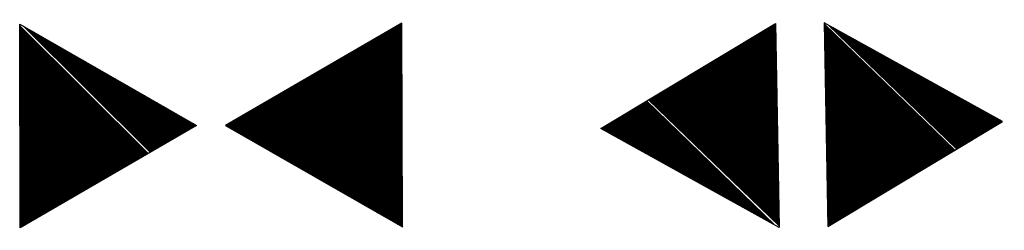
# Model space of a CAD drawing. Extents: x 0 to 1135, y 0 to 420.
# Tile 50 of 76: x 1081.42 to 1092.39, y 134.78 to 137.13. Entities that reach past the tile are written whole.
import ezdxf

# ---------------------------------------------------------------- set-up
doc = ezdxf.new("R2010")
doc.units = 0
doc.header["$LTSCALE"] = 2
doc.header["$MEASUREMENT"] = 0
doc.linetypes.add('AUSGEZOGEN', pattern=[0])
doc.layers.get('0').update_dxf_attribs({"color": 8, "linetype": 'AUSGEZOGEN'})
doc.layers.add('GEF', color=8, linetype='AUSGEZOGEN')

# ---------------------------------------------------------------- blocks, each defined once
blk = doc.blocks.new('*X20')
at = {"color": 0}
for p, q in [((379.6364, 182.4066), (379.645, 182.4152)), ((379.6396, 182.401), (379.6538, 182.4152)), ((379.6428, 182.3954), (379.6627, 182.4152)), ((379.6461, 182.3898), (379.6715, 182.4152)), ((379.6493, 182.3842), (379.6803, 182.4152)), ((379.6526, 182.3786), (379.6892, 182.4152)), ((379.6558, 182.373), (379.698, 182.4152)), ((379.659, 182.3674), (379.7069, 182.4152)), ((379.6623, 182.3618), (379.7157, 182.4152)), ((379.6655, 182.3562), (379.7245, 182.4152)), ((379.6687, 182.3506), (379.7334, 182.4152)), ((379.672, 182.345), (379.7422, 182.4152)), ((379.6752, 182.3394), (379.751, 182.4152)), ((379.6784, 182.3338), (379.7599, 182.4152)), ((379.6817, 182.3282), (379.7687, 182.4152)), ((379.6849, 182.3226), (379.7776, 182.4152)), ((379.6881, 182.317), (379.7864, 182.4152)), ((379.6914, 182.3114), (379.7952, 182.4152)), ((379.6946, 182.3058), (379.8041, 182.4152)), ((379.6978, 182.3002), (379.8129, 182.4152)), ((379.7011, 182.2945), (379.8218, 182.4152)), ((379.7043, 182.2889), (379.8306, 182.4152)), ((379.7076, 182.2833), (379.8394, 182.4152)), ((379.7108, 182.2777), (379.8483, 182.4152)), ((379.714, 182.2721), (379.8571, 182.4152)), ((379.7173, 182.2665), (379.866, 182.4152)), ((379.7205, 182.2609), (379.8748, 182.4152)), ((379.7237, 182.2553), (379.8836, 182.4152)), ((379.727, 182.2497), (379.8925, 182.4152)), ((379.7302, 182.2441), (379.9013, 182.4152)), ((379.7334, 182.2385), (379.9101, 182.4152)), ((379.7367, 182.2329), (379.919, 182.4152)), ((379.7399, 182.2273), (379.9278, 182.4152)), ((379.7431, 182.2217), (379.9367, 182.4152)), ((379.7464, 182.2161), (379.9455, 182.4152)), ((379.7496, 182.2105), (379.9543, 182.4152)), ((379.7528, 182.2049), (379.9632, 182.4152)), ((379.7561, 182.1993), (379.972, 182.4152)), ((379.7593, 182.1937), (379.9809, 182.4152)), ((379.7626, 182.1881), (379.9897, 182.4152)), ((379.7658, 182.1825), (379.9985, 182.4152)), ((379.769, 182.1769), (380.0074, 182.4152)), ((379.7723, 182.1713), (380.0162, 182.4152)), ((379.7755, 182.1657), (380.0251, 182.4152)), ((379.7787, 182.1601), (380.0339, 182.4152)), ((379.782, 182.1545), (380.0427, 182.4152)), ((379.7852, 182.1489), (380.0516, 182.4152)), ((379.7884, 182.1433), (380.0604, 182.4152)), ((379.7917, 182.1376), (380.0692, 182.4152)), ((379.7949, 182.132), (380.0781, 182.4152)), ((379.7981, 182.1264), (380.0869, 182.4152)), ((379.8014, 182.1208), (380.0958, 182.4152)), ((379.8046, 182.1152), (380.1046, 182.4152)), ((379.8078, 182.1096), (380.1134, 182.4152)), ((379.8111, 182.104), (380.1223, 182.4152)), ((379.8143, 182.0984), (380.1311, 182.4152)), ((379.8176, 182.0928), (380.14, 182.4152)), ((379.8208, 182.0872), (380.1488, 182.4152)), ((379.824, 182.0816), (380.1576, 182.4152)), ((379.8273, 182.076), (380.1665, 182.4152)), ((379.8305, 182.0704), (380.1753, 182.4152)), ((379.8337, 182.0648), (380.1842, 182.4152)), ((379.837, 182.0592), (380.193, 182.4152)), ((379.8402, 182.0536), (380.2018, 182.4152)), ((379.8434, 182.048), (380.2107, 182.4152)), ((379.8467, 182.0424), (380.2195, 182.4152)), ((379.8499, 182.0368), (380.2283, 182.4152)), ((379.8531, 182.0312), (380.2372, 182.4152)), ((379.8564, 182.0256), (380.246, 182.4152)), ((379.8596, 182.02), (380.2549, 182.4152)), ((379.8628, 182.0144), (380.2637, 182.4152)), ((379.8661, 182.0088), (380.2725, 182.4152)), ((379.8693, 182.0032), (380.2814, 182.4152)), ((379.8726, 181.9976), (380.2902, 182.4152)), ((379.8758, 181.992), (380.2991, 182.4152)), ((379.879, 181.9864), (380.3079, 182.4152)), ((379.8823, 181.9807), (380.3167, 182.4152)), ((379.8855, 181.9751), (380.3256, 182.4152)), ((379.8887, 181.9695), (380.3344, 182.4152)), ((379.892, 181.9639), (380.3433, 182.4152)), ((379.8952, 181.9583), (380.3521, 182.4152)), ((379.8984, 181.9527), (380.3609, 182.4152)), ((379.9017, 181.9471), (380.3698, 182.4152)), ((379.9049, 181.9415), (380.3786, 182.4152)), ((379.9081, 181.9359), (380.3874, 182.4152)), ((379.9114, 181.9303), (380.3963, 182.4152)), ((379.9146, 181.9247), (380.4051, 182.4152)), ((379.9178, 181.9191), (380.414, 182.4152)), ((379.9211, 181.9135), (380.4228, 182.4152)), ((379.9243, 181.9079), (380.4316, 182.4152)), ((379.9276, 181.9023), (380.4405, 182.4152)), ((379.9308, 181.8967), (380.4493, 182.4152)), ((379.934, 181.8911), (380.4582, 182.4152)), ((379.9373, 181.8855), (380.467, 182.4152)), ((379.9405, 181.8799), (380.4758, 182.4152)), ((379.9437, 181.8743), (380.4847, 182.4152)), ((379.947, 181.8687), (380.4935, 182.4152)), ((379.9502, 181.8631), (380.5024, 182.4152)), ((379.9534, 181.8575), (380.5112, 182.4152)), ((379.9567, 181.8519), (380.52, 182.4152)), ((379.9599, 181.8463), (380.5289, 182.4152)), ((379.9631, 181.8407), (380.5377, 182.4152)), ((379.9664, 181.8351), (380.5465, 182.4152)), ((379.9696, 181.8294), (380.5554, 182.4152)), ((379.9728, 181.8238), (380.5642, 182.4152)), ((379.9761, 181.8182), (380.5731, 182.4152)), ((379.9793, 181.8126), (380.5819, 182.4152)), ((379.9825, 181.807), (380.5907, 182.4152)), ((379.9858, 181.8014), (380.5996, 182.4152)), ((379.989, 181.7958), (380.6084, 182.4152)), ((379.9923, 181.7902), (380.6173, 182.4152)), ((379.9955, 181.7846), (380.6261, 182.4152)), ((379.9987, 181.779), (380.6349, 182.4152)), ((380.002, 181.7734), (380.6438, 182.4152)), ((380.0052, 181.7678), (380.6526, 182.4152)), ((380.0084, 181.7622), (380.6614, 182.4152)), ((380.0117, 181.7566), (380.6703, 182.4152)), ((380.0149, 181.751), (380.6791, 182.4152)), ((380.0181, 181.7454), (380.688, 182.4152)), ((380.0214, 181.7398), (380.6968, 182.4152)), ((380.0246, 181.7342), (380.7056, 182.4152)), ((380.0278, 181.7286), (380.7145, 182.4152)), ((380.0311, 181.723), (380.7233, 182.4152)), ((380.0343, 181.7174), (380.7322, 182.4152)), ((380.0375, 181.7118), (380.741, 182.4152)), ((380.0408, 181.7062), (380.7498, 182.4152)), ((380.044, 181.7006), (380.7587, 182.4152)), ((380.0473, 181.695), (380.7675, 182.4152)), ((380.0505, 181.6894), (380.7764, 182.4152)), ((380.0537, 181.6838), (380.7852, 182.4152)), ((380.057, 181.6782), (380.794, 182.4152)), ((380.0602, 181.6725), (380.8029, 182.4152)), ((380.0634, 181.6669), (380.8117, 182.4152)), ((380.0667, 181.6613), (380.8205, 182.4152)), ((380.0699, 181.6557), (380.8294, 182.4152)), ((380.0731, 181.6501), (380.8382, 182.4152)), ((380.0764, 181.6445), (380.8471, 182.4152)), ((380.0796, 181.6389), (380.8559, 182.4152)), ((380.0828, 181.6333), (380.8647, 182.4152)), ((380.0861, 181.6277), (380.8736, 182.4152)), ((380.0893, 181.6221), (380.8824, 182.4152)), ((380.0925, 181.6165), (380.8913, 182.4152)), ((380.0958, 181.6109), (380.9001, 182.4152)), ((380.099, 181.6053), (380.9089, 182.4152)), ((380.1023, 181.5997), (380.9178, 182.4152)), ((380.1055, 181.5941), (380.9266, 182.4152)), ((380.1087, 181.5885), (380.9355, 182.4152)), ((380.112, 181.5829), (380.9443, 182.4152)), ((380.1152, 181.5773), (380.9531, 182.4152)), ((380.1184, 181.5717), (380.962, 182.4152)), ((380.1217, 181.5661), (380.9708, 182.4152)), ((380.1249, 181.5605), (380.9796, 182.4152)), ((380.1281, 181.5549), (380.9885, 182.4152)), ((380.1314, 181.5493), (380.9973, 182.4152)), ((380.1346, 181.5437), (381.0062, 182.4152)), ((380.1378, 181.5381), (381.015, 182.4152)), ((380.1411, 181.5325), (381.0238, 182.4152)), ((380.1443, 181.5269), (381.0327, 182.4152)), ((380.1475, 181.5213), (381.0415, 182.4152)), ((380.1508, 181.5156), (381.0504, 182.4152)), ((380.154, 181.51), (381.0592, 182.4152)), ((380.1573, 181.5044), (381.068, 182.4152)), ((380.1605, 181.4988), (381.0769, 182.4152)), ((380.1637, 181.4932), (381.0857, 182.4152)), ((380.167, 181.4876), (381.0946, 182.4152)), ((380.1702, 181.482), (381.1034, 182.4152)), ((380.1734, 181.4764), (381.1122, 182.4152)), ((380.1767, 181.4708), (381.1211, 182.4152)), ((380.1799, 181.4652), (381.1299, 182.4152)), ((380.1831, 181.4596), (381.1387, 182.4152)), ((380.1864, 181.454), (381.1476, 182.4152)), ((380.1896, 181.4484), (381.1564, 182.4152)), ((380.1928, 181.4428), (381.1653, 182.4152)), ((380.1961, 181.4372), (381.1741, 182.4152)), ((380.1993, 181.4316), (381.1829, 182.4152)), ((380.2025, 181.426), (381.1918, 182.4152)), ((380.2058, 181.4204), (381.2006, 182.4152)), ((380.209, 181.4148), (381.2095, 182.4152)), ((380.2123, 181.4092), (381.2183, 182.4152)), ((380.2155, 181.4036), (381.2271, 182.4152)), ((380.2187, 181.398), (381.236, 182.4152)), ((380.222, 181.3924), (381.2448, 182.4152)), ((380.2252, 181.3868), (381.2537, 182.4152)), ((380.2284, 181.3812), (381.2625, 182.4152)), ((380.2317, 181.3756), (381.2713, 182.4152)), ((380.2349, 181.37), (381.2802, 182.4152)), ((380.2381, 181.3644), (381.289, 182.4152)), ((380.2414, 181.3587), (381.2978, 182.4152)), ((380.2446, 181.3531), (381.3067, 182.4152)), ((380.2478, 181.3475), (381.3155, 182.4152)), ((380.2511, 181.3419), (381.3244, 182.4152)), ((380.2543, 181.3363), (381.3332, 182.4152)), ((380.2575, 181.3307), (381.342, 182.4152)), ((380.2608, 181.3251), (381.3509, 182.4152)), ((380.2705, 181.3083), (381.3444, 182.3823)), ((380.2737, 181.3027), (381.3324, 182.3613)), ((380.277, 181.2971), (381.3203, 182.3404)), ((380.2802, 181.2915), (381.3082, 182.3195)), ((380.2834, 181.2859), (381.2961, 182.2986)), ((380.2867, 181.2803), (381.2841, 182.2777)), ((380.2899, 181.2747), (381.272, 182.2568)), ((380.2931, 181.2691), (381.2599, 182.2359)), ((380.2964, 181.2635), (381.2478, 182.215)), ((380.2996, 181.2579), (381.2358, 182.194)), ((380.3028, 181.2523), (381.2237, 182.1731)), ((380.3061, 181.2467), (381.2116, 182.1522)), ((380.3093, 181.2411), (381.1995, 182.1313)), ((380.3125, 181.2355), (381.1875, 182.1104)), ((380.3158, 181.2299), (381.1754, 182.0895)), ((380.319, 181.2243), (381.1633, 182.0686)), ((380.3222, 181.2187), (381.1512, 182.0477)), ((380.3255, 181.2131), (381.1392, 182.0267)), ((380.3287, 181.2075), (381.1271, 182.0058)), ((380.332, 181.2018), (381.115, 181.9849)), ((380.3352, 181.1962), (381.1029, 181.964)), ((380.3384, 181.1906), (381.0909, 181.9431)), ((380.3417, 181.185), (381.0788, 181.9222)), ((380.3449, 181.1794), (381.0667, 181.9013)), ((380.3481, 181.1738), (381.0547, 181.8803)), ((380.3514, 181.1682), (381.0426, 181.8594)), ((380.3546, 181.1626), (381.0305, 181.8385)), ((380.3578, 181.157), (381.0184, 181.8176)), ((380.3611, 181.1514), (381.0064, 181.7967)), ((380.3643, 181.1458), (380.9943, 181.7758)), ((380.3675, 181.1402), (380.9822, 181.7549)), ((380.3708, 181.1346), (380.9701, 181.734)), ((380.374, 181.129), (380.9581, 181.713)), ((380.3772, 181.1234), (380.946, 181.6921)), ((380.3805, 181.1178), (380.9339, 181.6712)), ((380.3837, 181.1122), (380.9218, 181.6503)), ((380.387, 181.1066), (380.9098, 181.6294)), ((380.3902, 181.101), (380.8977, 181.6085)), ((380.3934, 181.0954), (380.8856, 181.5876)), ((380.3967, 181.0898), (380.8735, 181.5667)), ((380.3999, 181.0842), (380.8615, 181.5457)), ((380.4031, 181.0786), (380.8494, 181.5248)), ((380.4064, 181.073), (380.8373, 181.5039)), ((380.4096, 181.0674), (380.8252, 181.483)), ((380.4128, 181.0618), (380.8132, 181.4621)), ((380.4161, 181.0562), (380.8011, 181.4412)), ((380.4193, 181.0505), (380.789, 181.4203)), ((380.4225, 181.0449), (380.7769, 181.3994)), ((380.4258, 181.0393), (380.7649, 181.3784)), ((380.429, 181.0337), (380.7528, 181.3575)), ((380.4322, 181.0281), (380.7407, 181.3366)), ((380.4355, 181.0225), (380.7287, 181.3157)), ((380.4387, 181.0169), (380.7166, 181.2948)), ((380.442, 181.0113), (380.7045, 181.2739)), ((380.4452, 181.0057), (380.6924, 181.253)), ((380.4484, 181.0001), (380.6804, 181.232)), ((380.4517, 180.9945), (380.6683, 181.2111)), ((380.4549, 180.9889), (380.6562, 181.1902)), ((380.4581, 180.9833), (380.6441, 181.1693)), ((380.4614, 180.9777), (380.6321, 181.1484)), ((380.4646, 180.9721), (380.62, 181.1275)), ((380.4678, 180.9665), (380.6079, 181.1066)), ((380.4711, 180.9609), (380.5958, 181.0857)), ((380.4743, 180.9553), (380.5838, 181.0647)), ((380.4775, 180.9497), (380.5717, 181.0438)), ((380.4808, 180.9441), (380.5596, 181.0229)), ((380.484, 180.9385), (380.5475, 181.002)), ((380.4872, 180.9329), (380.5355, 180.9811)), ((380.4905, 180.9273), (380.5234, 180.9602)), ((380.4937, 180.9217), (380.5113, 180.9393)), ((380.329, 180.3769), (380.5426, 180.5904)), ((380.3411, 180.3978), (380.5393, 180.596)), ((380.3532, 180.4187), (380.5361, 180.6016)), ((380.3653, 180.4397), (380.5329, 180.6072)), ((380.3773, 180.4606), (380.5296, 180.6129)), ((380.3894, 180.4815), (380.5264, 180.6185)), ((380.4015, 180.5024), (380.5231, 180.6241)), ((380.4136, 180.5233), (380.5199, 180.6297)), ((380.4256, 180.5442), (380.5167, 180.6353)), ((380.4377, 180.5651), (380.5134, 180.6409)), ((380.4498, 180.5861), (380.5102, 180.6465)), ((380.4619, 180.607), (380.507, 180.6521)), ((380.4739, 180.6279), (380.5037, 180.6577)), ((380.486, 180.6488), (380.5005, 180.6633)), ((380.1479, 180.0632), (380.5911, 180.5064)), ((380.16, 180.0841), (380.5879, 180.512)), ((380.1721, 180.1051), (380.5846, 180.5176)), ((380.1842, 180.126), (380.5814, 180.5232)), ((380.1962, 180.1469), (380.5781, 180.5288)), ((380.2083, 180.1678), (380.5749, 180.5344)), ((380.2204, 180.1887), (380.5717, 180.54)), ((380.2325, 180.2096), (380.5684, 180.5456)), ((380.2445, 180.2305), (380.5652, 180.5512)), ((380.2566, 180.2514), (380.562, 180.5568)), ((380.2687, 180.2724), (380.5587, 180.5624)), ((380.2807, 180.2933), (380.5555, 180.568)), ((380.2928, 180.3142), (380.5523, 180.5736)), ((380.3049, 180.3351), (380.549, 180.5792)), ((380.317, 180.356), (380.5458, 180.5848)), ((379.9668, 179.7495), (380.6396, 180.4223)), ((379.9789, 179.7704), (380.6364, 180.4279)), ((379.991, 179.7914), (380.6331, 180.4335)), ((380.003, 179.8123), (380.6299, 180.4391)), ((380.0151, 179.8332), (380.6267, 180.4447)), ((380.0272, 179.8541), (380.6234, 180.4503)), ((380.0393, 179.875), (380.6202, 180.456)), ((380.0513, 179.8959), (380.617, 180.4616)), ((380.0634, 179.9168), (380.6137, 180.4672)), ((380.0755, 179.9378), (380.6105, 180.4728)), ((380.0876, 179.9587), (380.6073, 180.4784)), ((380.0996, 179.9796), (380.604, 180.484)), ((380.1117, 180.0005), (380.6008, 180.4896)), ((380.1238, 180.0214), (380.5976, 180.4952)), ((380.1359, 180.0423), (380.5943, 180.5008)), ((379.7857, 179.4358), (380.6881, 180.3383)), ((379.7978, 179.4568), (380.6849, 180.3439)), ((379.8099, 179.4777), (380.6817, 180.3495)), ((379.8219, 179.4986), (380.6784, 180.3551)), ((379.834, 179.5195), (380.6752, 180.3607)), ((379.8461, 179.5404), (380.672, 180.3663)), ((379.8582, 179.5613), (380.6687, 180.3719)), ((379.8702, 179.5822), (380.6655, 180.3775)), ((379.8823, 179.6031), (380.6623, 180.3831)), ((379.8944, 179.6241), (380.659, 180.3887)), ((379.9065, 179.645), (380.6558, 180.3943)), ((379.9185, 179.6659), (380.6526, 180.3999)), ((379.9306, 179.6868), (380.6493, 180.4055)), ((379.9427, 179.7077), (380.6461, 180.4111)), ((379.9547, 179.7286), (380.6429, 180.4167)), ((379.6287, 179.164), (380.7302, 180.2654)), ((379.6408, 179.1849), (380.727, 180.271)), ((379.6422, 179.1686), (380.7334, 180.2598)), ((379.651, 179.1686), (380.7367, 180.2542)), ((379.6529, 179.2058), (380.7237, 180.2766)), ((379.665, 179.2267), (380.7205, 180.2822)), ((379.677, 179.2476), (380.7173, 180.2878)), ((379.6891, 179.2685), (380.714, 180.2934)), ((379.7012, 179.2895), (380.7108, 180.2991)), ((379.7133, 179.3104), (380.7076, 180.3047)), ((379.7253, 179.3313), (380.7043, 180.3103)), ((379.7374, 179.3522), (380.7011, 180.3159)), ((379.7495, 179.3731), (380.6978, 180.3215)), ((379.7616, 179.394), (380.6946, 180.3271)), ((379.7736, 179.4149), (380.6914, 180.3327)), ((379.6599, 179.1686), (380.7399, 180.2486)), ((379.6687, 179.1686), (380.7431, 180.243)), ((379.6776, 179.1686), (380.7464, 180.2374)), ((379.6864, 179.1686), (380.7496, 180.2318)), ((379.6952, 179.1686), (380.7528, 180.2262)), ((379.7041, 179.1686), (380.7561, 180.2206)), ((379.7129, 179.1686), (380.7593, 180.215)), ((379.7218, 179.1686), (380.7626, 180.2094)), ((379.7306, 179.1686), (380.7658, 180.2038)), ((379.7394, 179.1686), (380.769, 180.1982)), ((379.7483, 179.1686), (380.7723, 180.1926)), ((379.7571, 179.1686), (380.7755, 180.187)), ((379.7659, 179.1686), (380.7787, 180.1814)), ((379.7748, 179.1686), (380.782, 180.1758)), ((379.7836, 179.1686), (380.7852, 180.1702)), ((379.7925, 179.1686), (380.7884, 180.1646)), ((379.8013, 179.1686), (380.7917, 180.159)), ((379.8101, 179.1686), (380.7949, 180.1534)), ((379.819, 179.1686), (380.7981, 180.1478)), ((379.8278, 179.1686), (380.8014, 180.1422)), ((379.8367, 179.1686), (380.8046, 180.1365)), ((379.8455, 179.1686), (380.8078, 180.1309)), ((379.8543, 179.1686), (380.8111, 180.1253)), ((379.8632, 179.1686), (380.8143, 180.1197)), ((379.872, 179.1686), (380.8176, 180.1141)), ((379.8808, 179.1686), (380.8208, 180.1085)), ((379.8897, 179.1686), (380.824, 180.1029)), ((379.8985, 179.1686), (380.8273, 180.0973)), ((379.9074, 179.1686), (380.8305, 180.0917)), ((379.9162, 179.1686), (380.8337, 180.0861)), ((379.925, 179.1686), (380.837, 180.0805)), ((379.9339, 179.1686), (380.8402, 180.0749)), ((379.9427, 179.1686), (380.8434, 180.0693)), ((379.9516, 179.1686), (380.8467, 180.0637)), ((379.9604, 179.1686), (380.8499, 180.0581)), ((379.9692, 179.1686), (380.8531, 180.0525)), ((379.9781, 179.1686), (380.8564, 180.0469)), ((379.9869, 179.1686), (380.8596, 180.0413)), ((379.9958, 179.1686), (380.8628, 180.0357)), ((380.0046, 179.1686), (380.8661, 180.0301)), ((380.0134, 179.1686), (380.8693, 180.0245)), ((380.0223, 179.1686), (380.8726, 180.0189)), ((380.0311, 179.1686), (380.8758, 180.0133)), ((380.0399, 179.1686), (380.879, 180.0077)), ((380.0488, 179.1686), (380.8823, 180.0021)), ((380.0576, 179.1686), (380.8855, 179.9965)), ((380.0665, 179.1686), (380.8887, 179.9909)), ((380.0753, 179.1686), (380.892, 179.9852)), ((380.0841, 179.1686), (380.8952, 179.9796)), ((380.093, 179.1686), (380.8984, 179.974)), ((380.1018, 179.1686), (380.9017, 179.9684)), ((380.1107, 179.1686), (380.9049, 179.9628)), ((380.1195, 179.1686), (380.9081, 179.9572)), ((380.1283, 179.1686), (380.9114, 179.9516)), ((380.1372, 179.1686), (380.9146, 179.946)), ((380.146, 179.1686), (380.9178, 179.9404)), ((380.1549, 179.1686), (380.9211, 179.9348)), ((380.1637, 179.1686), (380.9243, 179.9292)), ((380.1725, 179.1686), (380.9276, 179.9236)), ((380.1814, 179.1686), (380.9308, 179.918)), ((380.1902, 179.1686), (380.934, 179.9124)), ((380.199, 179.1686), (380.9373, 179.9068)), ((380.2079, 179.1686), (380.9405, 179.9012)), ((380.2167, 179.1686), (380.9437, 179.8956)), ((380.2256, 179.1686), (380.947, 179.89)), ((380.2344, 179.1686), (380.9502, 179.8844)), ((380.2432, 179.1686), (380.9534, 179.8788)), ((380.2521, 179.1686), (380.9567, 179.8732)), ((380.2609, 179.1686), (380.9599, 179.8676)), ((380.2698, 179.1686), (380.9631, 179.862)), ((380.2786, 179.1686), (380.9664, 179.8564)), ((380.2874, 179.1686), (380.9696, 179.8508)), ((380.2963, 179.1686), (380.9728, 179.8452)), ((380.3051, 179.1686), (380.9761, 179.8396)), ((380.314, 179.1686), (380.9793, 179.834)), ((380.3228, 179.1686), (380.9826, 179.8283)), ((380.3316, 179.1686), (380.9858, 179.8227)), ((380.3405, 179.1686), (380.989, 179.8171)), ((380.3493, 179.1686), (380.9923, 179.8115)), ((380.3581, 179.1686), (380.9955, 179.8059)), ((380.367, 179.1686), (380.9987, 179.8003)), ((380.3758, 179.1686), (381.002, 179.7947)), ((380.3847, 179.1686), (381.0052, 179.7891)), ((380.3935, 179.1686), (381.0084, 179.7835)), ((380.4023, 179.1686), (381.0117, 179.7779)), ((380.4112, 179.1686), (381.0149, 179.7723)), ((380.42, 179.1686), (381.0181, 179.7667)), ((380.4289, 179.1686), (381.0214, 179.7611)), ((380.4377, 179.1686), (381.0246, 179.7555)), ((380.4465, 179.1686), (381.0278, 179.7499)), ((380.4554, 179.1686), (381.0311, 179.7443)), ((380.4642, 179.1686), (381.0343, 179.7387)), ((380.4731, 179.1686), (381.0375, 179.7331)), ((380.4819, 179.1686), (381.0408, 179.7275)), ((380.4907, 179.1686), (381.044, 179.7219)), ((380.4996, 179.1686), (381.0473, 179.7163)), ((380.5084, 179.1686), (381.0505, 179.7107)), ((380.5172, 179.1686), (381.0537, 179.7051)), ((380.5261, 179.1686), (381.057, 179.6995)), ((380.5349, 179.1686), (381.0602, 179.6939)), ((380.5438, 179.1686), (381.0634, 179.6883)), ((380.5526, 179.1686), (381.0667, 179.6827)), ((380.5614, 179.1686), (381.0699, 179.6771)), ((380.5703, 179.1686), (381.0731, 179.6714)), ((380.5791, 179.1686), (381.0764, 179.6658)), ((380.588, 179.1686), (381.0796, 179.6602)), ((380.5968, 179.1686), (381.0828, 179.6546)), ((380.6056, 179.1686), (381.0861, 179.649)), ((380.6145, 179.1686), (381.0893, 179.6434)), ((380.6233, 179.1686), (381.0925, 179.6378)), ((380.6322, 179.1686), (381.0958, 179.6322)), ((380.641, 179.1686), (381.099, 179.6266)), ((380.6498, 179.1686), (381.1023, 179.621)), ((380.6587, 179.1686), (381.1055, 179.6154)), ((380.6675, 179.1686), (381.1087, 179.6098)), ((380.6763, 179.1686), (381.112, 179.6042)), ((380.6852, 179.1686), (381.1152, 179.5986)), ((380.694, 179.1686), (381.1184, 179.593)), ((380.7029, 179.1686), (381.1217, 179.5874)), ((380.7117, 179.1686), (381.1249, 179.5818)), ((380.7205, 179.1686), (381.1281, 179.5762)), ((380.7294, 179.1686), (381.1314, 179.5706)), ((380.7382, 179.1686), (381.1346, 179.565)), ((380.7471, 179.1686), (381.1378, 179.5594)), ((380.7559, 179.1686), (381.1411, 179.5538)), ((380.7647, 179.1686), (381.1443, 179.5482)), ((380.7736, 179.1686), (381.1475, 179.5426)), ((380.7824, 179.1686), (381.1508, 179.537)), ((380.7912, 179.1686), (381.154, 179.5314)), ((380.8001, 179.1686), (381.1573, 179.5258)), ((380.8089, 179.1686), (381.1605, 179.5202)), ((380.8178, 179.1686), (381.1637, 179.5145)), ((380.8266, 179.1686), (381.167, 179.5089)), ((380.8354, 179.1686), (381.1702, 179.5033)), ((380.8443, 179.1686), (381.1734, 179.4977)), ((380.8531, 179.1686), (381.1767, 179.4921)), ((380.862, 179.1686), (381.1799, 179.4865)), ((380.8708, 179.1686), (381.1831, 179.4809)), ((380.8796, 179.1686), (381.1864, 179.4753)), ((380.8885, 179.1686), (381.1896, 179.4697)), ((380.8973, 179.1686), (381.1928, 179.4641)), ((380.9062, 179.1686), (381.1961, 179.4585)), ((380.915, 179.1686), (381.1993, 179.4529)), ((380.9238, 179.1686), (381.2025, 179.4473)), ((380.9327, 179.1686), (381.2058, 179.4417)), ((380.9415, 179.1686), (381.209, 179.4361)), ((380.9503, 179.1686), (381.2123, 179.4305)), ((380.9592, 179.1686), (381.2155, 179.4249)), ((380.968, 179.1686), (381.2187, 179.4193)), ((380.9769, 179.1686), (381.222, 179.4137)), ((380.9857, 179.1686), (381.2252, 179.4081)), ((380.9945, 179.1686), (381.2284, 179.4025)), ((381.0034, 179.1686), (381.2317, 179.3969)), ((381.0122, 179.1686), (381.2349, 179.3913)), ((381.0211, 179.1686), (381.2381, 179.3857)), ((381.0299, 179.1686), (381.2414, 179.3801)), ((381.0387, 179.1686), (381.2446, 179.3745)), ((381.0476, 179.1686), (381.2478, 179.3689)), ((381.0564, 179.1686), (381.2511, 179.3633)), ((381.0653, 179.1686), (381.2543, 179.3576)), ((381.0741, 179.1686), (381.2575, 179.352)), ((381.0829, 179.1686), (381.2608, 179.3464)), ((381.0918, 179.1686), (381.264, 179.3408)), ((381.1006, 179.1686), (381.2673, 179.3352)), ((381.1094, 179.1686), (381.2705, 179.3296)), ((381.1183, 179.1686), (381.2737, 179.324)), ((381.1271, 179.1686), (381.277, 179.3184)), ((381.136, 179.1686), (381.2802, 179.3128)), ((381.1448, 179.1686), (381.2834, 179.3072)), ((381.1536, 179.1686), (381.2867, 179.3016)), ((381.1625, 179.1686), (381.2899, 179.296)), ((381.1713, 179.1686), (381.2931, 179.2904)), ((381.1802, 179.1686), (381.2964, 179.2848)), ((381.189, 179.1686), (381.2996, 179.2792)), ((381.1978, 179.1686), (381.3028, 179.2736)), ((381.2067, 179.1686), (381.3061, 179.268)), ((381.2155, 179.1686), (381.3093, 179.2624)), ((381.2244, 179.1686), (381.3125, 179.2568)), ((381.2332, 179.1686), (381.3158, 179.2512)), ((381.242, 179.1686), (381.319, 179.2456)), ((381.2509, 179.1686), (381.3223, 179.24)), ((381.2597, 179.1686), (381.3255, 179.2344)), ((381.2685, 179.1686), (381.3287, 179.2288)), ((381.2774, 179.1686), (381.332, 179.2232)), ((381.2862, 179.1686), (381.3352, 179.2176)), ((381.2951, 179.1686), (381.3384, 179.212)), ((381.3039, 179.1686), (381.3417, 179.2063)), ((381.3127, 179.1686), (381.3449, 179.2007)), ((381.3216, 179.1686), (381.3481, 179.1951)), ((381.3304, 179.1686), (381.3514, 179.1895)), ((381.3393, 179.1686), (381.3546, 179.1839)), ((381.3481, 179.1686), (381.3578, 179.1783))]:
    blk.add_line(p, q, dxfattribs=at)
blk = doc.blocks.new('TIEFP')
at = {"color": 0}
for points in [[(0.005, 0.151), (-1.131, 2.118), (1.141, 2.118)], [(0.005, -0.172), (-1.131, -2.139), (1.141, -2.139)]]:
    blk.add_lwpolyline(points, close=True, dxfattribs=at)
at = {"color": 0, "xscale": 1.311372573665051, "yscale": 1.311372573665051, "zscale": 1.311372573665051}
blk.add_blockref('*X20', (-498.969, -237.096), dxfattribs=at)
blk = doc.blocks.new('*X22')
at = {"color": 0}
for p, q in [((377.8246, 182.2566), (377.9961, 182.428)), ((377.8367, 182.2775), (377.9929, 182.4336)), ((377.8488, 182.2984), (377.9896, 182.4392)), ((377.8609, 182.3193), (377.9864, 182.4449)), ((377.8729, 182.3402), (377.9832, 182.4505)), ((377.885, 182.3611), (377.9799, 182.4561)), ((377.8971, 182.3821), (377.9767, 182.4617)), ((377.9092, 182.403), (377.9735, 182.4673)), ((377.9212, 182.4239), (377.9702, 182.4729)), ((377.9333, 182.4448), (377.967, 182.4785)), ((377.9454, 182.4657), (377.9637, 182.4841)), ((377.6435, 181.9429), (378.0446, 182.344)), ((377.6556, 181.9638), (378.0414, 182.3496)), ((377.6677, 181.9847), (378.0382, 182.3552)), ((377.6798, 182.0056), (378.0349, 182.3608)), ((377.6918, 182.0265), (378.0317, 182.3664)), ((377.7039, 182.0475), (378.0285, 182.372)), ((377.716, 182.0684), (378.0252, 182.3776)), ((377.728, 182.0893), (378.022, 182.3832)), ((377.7401, 182.1102), (378.0187, 182.3888)), ((377.7522, 182.1311), (378.0155, 182.3944)), ((377.7643, 182.152), (378.0123, 182.4)), ((377.7763, 182.1729), (378.009, 182.4056)), ((377.7884, 182.1938), (378.0058, 182.4112)), ((377.8005, 182.2148), (378.0026, 182.4168)), ((377.8126, 182.2357), (377.9993, 182.4224)), ((377.4624, 181.6292), (378.0932, 182.2599)), ((377.4745, 181.6501), (378.0899, 182.2655)), ((377.4866, 181.671), (378.0867, 182.2711)), ((377.4986, 181.6919), (378.0834, 182.2767)), ((377.5107, 181.7128), (378.0802, 182.2823)), ((377.5228, 181.7338), (378.077, 182.2879)), ((377.5349, 181.7547), (378.0737, 182.2936)), ((377.5469, 181.7756), (378.0705, 182.2992)), ((377.559, 181.7965), (378.0673, 182.3048)), ((377.5711, 181.8174), (378.064, 182.3104)), ((377.5832, 181.8383), (378.0608, 182.316)), ((377.5952, 181.8592), (378.0576, 182.3216)), ((377.6073, 181.8802), (378.0543, 182.3272)), ((377.6194, 181.9011), (378.0511, 182.3328)), ((377.6315, 181.922), (378.0479, 182.3384)), ((377.2813, 181.3155), (378.1417, 182.1759)), ((377.2934, 181.3364), (378.1384, 182.1815)), ((377.3055, 181.3573), (378.1352, 182.1871)), ((377.3175, 181.3782), (378.132, 182.1927)), ((377.3296, 181.3992), (378.1287, 182.1983)), ((377.3417, 181.4201), (378.1255, 182.2039)), ((377.3538, 181.441), (378.1223, 182.2095)), ((377.3658, 181.4619), (378.119, 182.2151)), ((377.3779, 181.4828), (378.1158, 182.2207)), ((377.39, 181.5037), (378.1126, 182.2263)), ((377.402, 181.5246), (378.1093, 182.2319)), ((377.4141, 181.5455), (378.1061, 182.2375)), ((377.4262, 181.5665), (378.1029, 182.2431)), ((377.4383, 181.5874), (378.0996, 182.2487)), ((377.4503, 181.6083), (378.0964, 182.2543)), ((377.1123, 181.0227), (378.187, 182.0974)), ((377.1243, 181.0436), (378.1837, 182.103)), ((377.1364, 181.0645), (378.1805, 182.1086)), ((377.1485, 181.0855), (378.1773, 182.1142)), ((377.1606, 181.1064), (378.174, 182.1198)), ((377.1726, 181.1273), (378.1708, 182.1254)), ((377.1847, 181.1482), (378.1676, 182.131)), ((377.1968, 181.1691), (378.1643, 182.1367)), ((377.2089, 181.19), (378.1611, 182.1423)), ((377.2209, 181.2109), (378.1579, 182.1479)), ((377.233, 181.2319), (378.1546, 182.1535)), ((377.2451, 181.2528), (378.1514, 182.1591)), ((377.2572, 181.2737), (378.1482, 182.1647)), ((377.2692, 181.2946), (378.1449, 182.1703)), ((377.1069, 180.9908), (378.1967, 182.0806)), ((377.1157, 180.9908), (378.1999, 182.075)), ((377.1245, 180.9908), (378.2032, 182.0694)), ((377.1334, 180.9908), (378.2064, 182.0638)), ((377.1422, 180.9908), (378.2096, 182.0582)), ((377.1511, 180.9908), (378.2129, 182.0526)), ((377.1599, 180.9908), (378.2161, 182.047)), ((377.1687, 180.9908), (378.2193, 182.0414)), ((377.1776, 180.9908), (378.2226, 182.0358)), ((377.1864, 180.9908), (378.2258, 182.0302)), ((377.1953, 180.9908), (378.229, 182.0246)), ((377.2041, 180.9908), (378.2323, 182.019)), ((377.2129, 180.9908), (378.2355, 182.0134)), ((377.2218, 180.9908), (378.2387, 182.0078)), ((377.2306, 180.9908), (378.242, 182.0022)), ((377.2394, 180.9908), (378.2452, 181.9966)), ((377.2483, 180.9908), (378.2484, 181.991)), ((377.2571, 180.9908), (378.2517, 181.9854)), ((377.266, 180.9908), (378.2549, 181.9798)), ((377.2748, 180.9908), (378.2582, 181.9741)), ((377.2836, 180.9908), (378.2614, 181.9685)), ((377.2925, 180.9908), (378.2646, 181.9629)), ((377.3013, 180.9908), (378.2679, 181.9573)), ((377.3102, 180.9908), (378.2711, 181.9517)), ((377.319, 180.9908), (378.2743, 181.9461)), ((377.3278, 180.9908), (378.2776, 181.9405)), ((377.3367, 180.9908), (378.2808, 181.9349)), ((377.3455, 180.9908), (378.284, 181.9293)), ((377.3544, 180.9908), (378.2873, 181.9237)), ((377.3632, 180.9908), (378.2905, 181.9181)), ((377.372, 180.9908), (378.2937, 181.9125)), ((377.3809, 180.9908), (378.297, 181.9069)), ((377.3897, 180.9908), (378.3002, 181.9013)), ((377.3985, 180.9908), (378.3034, 181.8957)), ((377.4074, 180.9908), (378.3067, 181.8901)), ((377.4162, 180.9908), (378.3099, 181.8845)), ((377.4251, 180.9908), (378.3132, 181.8789)), ((377.4339, 180.9908), (378.3164, 181.8733)), ((377.4427, 180.9908), (378.3196, 181.8677)), ((377.4516, 180.9908), (378.3229, 181.8621)), ((377.4604, 180.9908), (378.3261, 181.8565)), ((377.4693, 180.9908), (378.3293, 181.8509)), ((377.4781, 180.9908), (378.3326, 181.8453)), ((377.4869, 180.9908), (378.3358, 181.8397)), ((377.4958, 180.9908), (378.339, 181.8341)), ((377.5046, 180.9908), (378.3423, 181.8285)), ((377.5134, 180.9908), (378.3455, 181.8229)), ((377.5223, 180.9908), (378.3487, 181.8172)), ((377.5311, 180.9908), (378.352, 181.8116)), ((377.54, 180.9908), (378.3552, 181.806)), ((377.5488, 180.9908), (378.3584, 181.8004)), ((377.5576, 180.9908), (378.3617, 181.7948)), ((377.5665, 180.9908), (378.3649, 181.7892)), ((377.5753, 180.9908), (378.3682, 181.7836)), ((377.5842, 180.9908), (378.3714, 181.778)), ((377.593, 180.9908), (378.3746, 181.7724)), ((377.6018, 180.9908), (378.3779, 181.7668)), ((377.6107, 180.9908), (378.3811, 181.7612)), ((377.6195, 180.9908), (378.3843, 181.7556)), ((377.6284, 180.9908), (378.3876, 181.75)), ((377.6372, 180.9908), (378.3908, 181.7444)), ((377.646, 180.9908), (378.394, 181.7388)), ((377.6549, 180.9908), (378.3973, 181.7332)), ((377.6637, 180.9908), (378.4005, 181.7276)), ((377.6725, 180.9908), (378.4037, 181.722)), ((377.6814, 180.9908), (378.407, 181.7164)), ((377.6902, 180.9908), (378.4102, 181.7108)), ((377.6991, 180.9908), (378.4134, 181.7052)), ((377.7079, 180.9908), (378.4167, 181.6996)), ((377.7167, 180.9908), (378.4199, 181.694)), ((377.7256, 180.9908), (378.4231, 181.6884)), ((377.7344, 180.9908), (378.4264, 181.6828)), ((377.7433, 180.9908), (378.4296, 181.6772)), ((377.7521, 180.9908), (378.4329, 181.6716)), ((377.7609, 180.9908), (378.4361, 181.666)), ((377.7698, 180.9908), (378.4393, 181.6603)), ((377.7786, 180.9908), (378.4426, 181.6547)), ((377.7875, 180.9908), (378.4458, 181.6491)), ((377.7963, 180.9908), (378.449, 181.6435)), ((377.8051, 180.9908), (378.4523, 181.6379)), ((377.814, 180.9908), (378.4555, 181.6323)), ((377.8228, 180.9908), (378.4587, 181.6267)), ((377.8316, 180.9908), (378.462, 181.6211)), ((377.8405, 180.9908), (378.4652, 181.6155)), ((377.8493, 180.9908), (378.4684, 181.6099)), ((377.8582, 180.9908), (378.4717, 181.6043)), ((377.867, 180.9908), (378.4749, 181.5987)), ((377.8758, 180.9908), (378.4781, 181.5931)), ((377.8847, 180.9908), (378.4814, 181.5875)), ((377.8935, 180.9908), (378.4846, 181.5819)), ((377.9024, 180.9908), (378.4879, 181.5763)), ((377.9112, 180.9908), (378.4911, 181.5707)), ((377.92, 180.9908), (378.4943, 181.5651)), ((377.9289, 180.9908), (378.4976, 181.5595)), ((377.9377, 180.9908), (378.5008, 181.5539)), ((377.9466, 180.9908), (378.504, 181.5483)), ((377.9554, 180.9908), (378.5073, 181.5427)), ((377.9642, 180.9908), (378.5105, 181.5371)), ((377.9731, 180.9908), (378.5137, 181.5315)), ((377.9819, 180.9908), (378.517, 181.5259)), ((377.9907, 180.9908), (378.5202, 181.5203)), ((377.9996, 180.9908), (378.5234, 181.5147)), ((378.0084, 180.9908), (378.5267, 181.509)), ((378.0173, 180.9908), (378.5299, 181.5034)), ((378.0261, 180.9908), (378.5331, 181.4978)), ((378.0349, 180.9908), (378.5364, 181.4922)), ((378.0438, 180.9908), (378.5396, 181.4866)), ((378.0526, 180.9908), (378.5429, 181.481)), ((378.0615, 180.9908), (378.5461, 181.4754)), ((378.0703, 180.9908), (378.5493, 181.4698)), ((378.0791, 180.9908), (378.5526, 181.4642)), ((378.088, 180.9908), (378.5558, 181.4586)), ((378.0968, 180.9908), (378.559, 181.453)), ((378.1057, 180.9908), (378.5623, 181.4474)), ((378.1145, 180.9908), (378.5655, 181.4418)), ((378.1233, 180.9908), (378.5687, 181.4362)), ((378.1322, 180.9908), (378.572, 181.4306)), ((378.141, 180.9908), (378.5752, 181.425)), ((378.1498, 180.9908), (378.5784, 181.4194)), ((378.1587, 180.9908), (378.5817, 181.4138)), ((378.1675, 180.9908), (378.5849, 181.4082)), ((378.1764, 180.9908), (378.5881, 181.4026)), ((378.1852, 180.9908), (378.5914, 181.397)), ((378.194, 180.9908), (378.5946, 181.3914)), ((378.2029, 180.9908), (378.5979, 181.3858)), ((378.2117, 180.9908), (378.6011, 181.3802)), ((378.2206, 180.9908), (378.6043, 181.3746)), ((378.2294, 180.9908), (378.6076, 181.369)), ((378.2382, 180.9908), (378.6108, 181.3634)), ((378.2471, 180.9908), (378.614, 181.3578)), ((378.2559, 180.9908), (378.6173, 181.3521)), ((378.2648, 180.9908), (378.6205, 181.3465)), ((378.2736, 180.9908), (378.6237, 181.3409)), ((378.2824, 180.9908), (378.627, 181.3353)), ((378.2913, 180.9908), (378.6302, 181.3297)), ((378.3001, 180.9908), (378.6334, 181.3241)), ((378.3089, 180.9908), (378.6367, 181.3185)), ((378.3178, 180.9908), (378.6399, 181.3129)), ((378.3266, 180.9908), (378.6431, 181.3073)), ((378.3355, 180.9908), (378.6464, 181.3017)), ((378.3443, 180.9908), (378.6496, 181.2961)), ((378.3531, 180.9908), (378.6529, 181.2905)), ((378.362, 180.9908), (378.6561, 181.2849)), ((378.3708, 180.9908), (378.6593, 181.2793)), ((378.3797, 180.9908), (378.6626, 181.2737)), ((378.3885, 180.9908), (378.6658, 181.2681)), ((378.3973, 180.9908), (378.669, 181.2625)), ((378.4062, 180.9908), (378.6723, 181.2569)), ((378.415, 180.9908), (378.6755, 181.2513)), ((378.4238, 180.9908), (378.6787, 181.2457)), ((378.4327, 180.9908), (378.682, 181.2401)), ((378.4415, 180.9908), (378.6852, 181.2345)), ((378.4504, 180.9908), (378.6884, 181.2289)), ((378.4592, 180.9908), (378.6917, 181.2233)), ((378.468, 180.9908), (378.6949, 181.2177)), ((378.4769, 180.9908), (378.6981, 181.2121)), ((378.4857, 180.9908), (378.7014, 181.2065)), ((378.4946, 180.9908), (378.7046, 181.2009)), ((378.5034, 180.9908), (378.7079, 181.1952)), ((378.5122, 180.9908), (378.7111, 181.1896)), ((378.5211, 180.9908), (378.7143, 181.184)), ((378.5299, 180.9908), (378.7176, 181.1784)), ((378.5388, 180.9908), (378.7208, 181.1728)), ((378.5476, 180.9908), (378.724, 181.1672)), ((378.5564, 180.9908), (378.7273, 181.1616)), ((378.5653, 180.9908), (378.7305, 181.156)), ((378.5741, 180.9908), (378.7337, 181.1504)), ((378.5829, 180.9908), (378.737, 181.1448)), ((378.5918, 180.9908), (378.7402, 181.1392)), ((378.6006, 180.9908), (378.7434, 181.1336)), ((378.6095, 180.9908), (378.7467, 181.128)), ((378.6183, 180.9908), (378.7499, 181.1224)), ((378.6271, 180.9908), (378.7531, 181.1168)), ((378.636, 180.9908), (378.7564, 181.1112)), ((378.6448, 180.9908), (378.7596, 181.1056)), ((378.6537, 180.9908), (378.7628, 181.1)), ((378.6625, 180.9908), (378.7661, 181.0944)), ((378.6713, 180.9908), (378.7693, 181.0888)), ((378.6802, 180.9908), (378.7726, 181.0832)), ((378.689, 180.9908), (378.7758, 181.0776)), ((378.6979, 180.9908), (378.779, 181.072)), ((378.7067, 180.9908), (378.7823, 181.0664)), ((378.7155, 180.9908), (378.7855, 181.0608)), ((378.7244, 180.9908), (378.7887, 181.0552)), ((378.7332, 180.9908), (378.792, 181.0496)), ((378.742, 180.9908), (378.7952, 181.044)), ((378.7509, 180.9908), (378.7984, 181.0383)), ((378.7597, 180.9908), (378.8017, 181.0327)), ((378.7686, 180.9908), (378.8049, 181.0271)), ((378.7774, 180.9908), (378.8081, 181.0215)), ((378.7862, 180.9908), (378.8114, 181.0159)), ((378.7951, 180.9908), (378.8146, 181.0103)), ((378.8039, 180.9908), (378.8178, 181.0047)), ((378.8128, 180.9908), (378.8211, 180.9991)), ((377.0991, 180.5677), (377.1083, 180.5768)), ((377.1024, 180.562), (377.1172, 180.5768)), ((377.1056, 180.5564), (377.126, 180.5768)), ((377.1088, 180.5508), (377.1348, 180.5768)), ((377.1121, 180.5452), (377.1437, 180.5768)), ((377.1153, 180.5396), (377.1525, 180.5768)), ((377.1186, 180.534), (377.1614, 180.5768)), ((377.1218, 180.5284), (377.1702, 180.5768)), ((377.125, 180.5228), (377.179, 180.5768)), ((377.1283, 180.5172), (377.1879, 180.5768)), ((377.1315, 180.5116), (377.1967, 180.5768)), ((377.1347, 180.506), (377.2056, 180.5768)), ((377.138, 180.5004), (377.2144, 180.5768)), ((377.1412, 180.4948), (377.2232, 180.5768)), ((377.1444, 180.4892), (377.2321, 180.5768)), ((377.1477, 180.4836), (377.2409, 180.5768)), ((377.1509, 180.478), (377.2497, 180.5768)), ((377.1541, 180.4724), (377.2586, 180.5768)), ((377.1574, 180.4668), (377.2674, 180.5768)), ((377.1606, 180.4612), (377.2763, 180.5768)), ((377.1638, 180.4556), (377.2851, 180.5768)), ((377.1671, 180.45), (377.2939, 180.5768)), ((377.1703, 180.4444), (377.3028, 180.5768)), ((377.1736, 180.4388), (377.3116, 180.5768)), ((377.1768, 180.4332), (377.3205, 180.5768)), ((377.18, 180.4276), (377.3293, 180.5768)), ((377.1833, 180.422), (377.3381, 180.5768)), ((377.1865, 180.4164), (377.347, 180.5768)), ((377.1897, 180.4107), (377.3558, 180.5768)), ((377.193, 180.4051), (377.3647, 180.5768)), ((377.1962, 180.3995), (377.3735, 180.5768)), ((377.1994, 180.3939), (377.3823, 180.5768)), ((377.2027, 180.3883), (377.3912, 180.5768)), ((377.2059, 180.3827), (377.4, 180.5768)), ((377.2091, 180.3771), (377.4088, 180.5768)), ((377.2124, 180.3715), (377.4177, 180.5768)), ((377.2156, 180.3659), (377.4265, 180.5768)), ((377.2188, 180.3603), (377.4354, 180.5768)), ((377.2221, 180.3547), (377.4442, 180.5768)), ((377.2253, 180.3491), (377.453, 180.5768)), ((377.2286, 180.3435), (377.4619, 180.5768)), ((377.2318, 180.3379), (377.4707, 180.5768)), ((377.235, 180.3323), (377.4796, 180.5768)), ((377.2383, 180.3267), (377.4884, 180.5768)), ((377.2415, 180.3211), (377.4972, 180.5768)), ((377.2447, 180.3155), (377.5061, 180.5768)), ((377.248, 180.3099), (377.5149, 180.5768)), ((377.2512, 180.3043), (377.5237, 180.5768)), ((377.2544, 180.2987), (377.5326, 180.5768)), ((377.2577, 180.2931), (377.5414, 180.5768)), ((377.2609, 180.2875), (377.5503, 180.5768)), ((377.2641, 180.2819), (377.5591, 180.5768)), ((377.2674, 180.2763), (377.5679, 180.5768)), ((377.2706, 180.2707), (377.5768, 180.5768)), ((377.2738, 180.2651), (377.5856, 180.5768)), ((377.2771, 180.2595), (377.5945, 180.5768)), ((377.2803, 180.2538), (377.6033, 180.5768)), ((377.2835, 180.2482), (377.6121, 180.5768)), ((377.2868, 180.2426), (377.621, 180.5768)), ((377.29, 180.237), (377.6298, 180.5768)), ((377.2933, 180.2314), (377.6387, 180.5768)), ((377.2965, 180.2258), (377.6475, 180.5768)), ((377.2997, 180.2202), (377.6563, 180.5768)), ((377.303, 180.2146), (377.6652, 180.5768)), ((377.3062, 180.209), (377.674, 180.5768)), ((377.3094, 180.2034), (377.6828, 180.5768)), ((377.3127, 180.1978), (377.6917, 180.5768)), ((377.3159, 180.1922), (377.7005, 180.5768)), ((377.3191, 180.1866), (377.7094, 180.5768)), ((377.3224, 180.181), (377.7182, 180.5768)), ((377.3256, 180.1754), (377.727, 180.5768)), ((377.3288, 180.1698), (377.7359, 180.5768)), ((377.3321, 180.1642), (377.7447, 180.5768)), ((377.3353, 180.1586), (377.7536, 180.5768)), ((377.3385, 180.153), (377.7624, 180.5768)), ((377.3418, 180.1474), (377.7712, 180.5768)), ((377.345, 180.1418), (377.7801, 180.5768)), ((377.3483, 180.1362), (377.7889, 180.5768)), ((377.3515, 180.1306), (377.7978, 180.5768)), ((377.3547, 180.125), (377.8066, 180.5768)), ((377.358, 180.1194), (377.8154, 180.5768)), ((377.3612, 180.1138), (377.8243, 180.5768)), ((377.3644, 180.1082), (377.8331, 180.5768)), ((377.3677, 180.1026), (377.8419, 180.5768)), ((377.3709, 180.0969), (377.8508, 180.5768)), ((377.3741, 180.0913), (377.8596, 180.5768)), ((377.3774, 180.0857), (377.8685, 180.5768)), ((377.3806, 180.0801), (377.8773, 180.5768)), ((377.3838, 180.0745), (377.8861, 180.5768)), ((377.3871, 180.0689), (377.895, 180.5768)), ((377.3903, 180.0633), (377.9038, 180.5768)), ((377.3935, 180.0577), (377.9127, 180.5768)), ((377.3968, 180.0521), (377.9215, 180.5768)), ((377.4, 180.0465), (377.9303, 180.5768)), ((377.4033, 180.0409), (377.9392, 180.5768)), ((377.4065, 180.0353), (377.948, 180.5768)), ((377.4097, 180.0297), (377.9569, 180.5768)), ((377.413, 180.0241), (377.9657, 180.5768)), ((377.4162, 180.0185), (377.9745, 180.5768)), ((377.4194, 180.0129), (377.9834, 180.5768)), ((377.4227, 180.0073), (377.9922, 180.5768)), ((377.4259, 180.0017), (378.001, 180.5768)), ((377.4291, 179.9961), (378.0099, 180.5768)), ((377.4324, 179.9905), (378.0187, 180.5768)), ((377.4356, 179.9849), (378.0276, 180.5768)), ((377.4388, 179.9793), (378.0364, 180.5768)), ((377.4421, 179.9737), (378.0452, 180.5768)), ((377.4453, 179.9681), (378.0541, 180.5768)), ((377.4485, 179.9625), (378.0629, 180.5768)), ((377.4518, 179.9569), (378.0718, 180.5768)), ((377.455, 179.9513), (378.0806, 180.5768)), ((377.4583, 179.9457), (378.0894, 180.5768)), ((377.4615, 179.94), (378.0983, 180.5768)), ((377.4647, 179.9344), (378.1071, 180.5768)), ((377.468, 179.9288), (378.116, 180.5768)), ((377.4712, 179.9232), (378.1248, 180.5768)), ((377.4744, 179.9176), (378.1336, 180.5768)), ((377.4777, 179.912), (378.1425, 180.5768)), ((377.4809, 179.9064), (378.1513, 180.5768)), ((377.4841, 179.9008), (378.1601, 180.5768)), ((377.4874, 179.8952), (378.169, 180.5768)), ((377.4906, 179.8896), (378.1778, 180.5768)), ((377.4938, 179.884), (378.1867, 180.5768)), ((377.4971, 179.8784), (378.1955, 180.5768)), ((377.5003, 179.8728), (378.2043, 180.5768)), ((377.5035, 179.8672), (378.2132, 180.5768)), ((377.5068, 179.8616), (378.222, 180.5768)), ((377.51, 179.856), (378.2309, 180.5768)), ((377.5133, 179.8504), (378.2397, 180.5768)), ((377.5165, 179.8448), (378.2485, 180.5768)), ((377.5197, 179.8392), (378.2574, 180.5768)), ((377.523, 179.8336), (378.2662, 180.5768)), ((377.5262, 179.828), (378.2751, 180.5768)), ((377.5294, 179.8224), (378.2839, 180.5768)), ((377.5327, 179.8168), (378.2927, 180.5768)), ((377.5359, 179.8112), (378.3016, 180.5768)), ((377.5391, 179.8056), (378.3104, 180.5768)), ((377.5424, 179.8), (378.3192, 180.5768)), ((377.5456, 179.7944), (378.3281, 180.5768)), ((377.5488, 179.7888), (378.3369, 180.5768)), ((377.5521, 179.7831), (378.3458, 180.5768)), ((377.5553, 179.7775), (378.3546, 180.5768)), ((377.5585, 179.7719), (378.3634, 180.5768)), ((377.5618, 179.7663), (378.3723, 180.5768)), ((377.565, 179.7607), (378.3811, 180.5768)), ((377.5683, 179.7551), (378.39, 180.5768)), ((377.5715, 179.7495), (378.3988, 180.5768)), ((377.5747, 179.7439), (378.4076, 180.5768)), ((377.578, 179.7383), (378.4165, 180.5768)), ((377.5812, 179.7327), (378.4253, 180.5768)), ((377.5844, 179.7271), (378.4341, 180.5768)), ((377.5877, 179.7215), (378.443, 180.5768)), ((377.5909, 179.7159), (378.4518, 180.5768)), ((377.5941, 179.7103), (378.4607, 180.5768)), ((377.5974, 179.7047), (378.4695, 180.5768)), ((377.6006, 179.6991), (378.4783, 180.5768)), ((377.6038, 179.6935), (378.4872, 180.5768)), ((377.6071, 179.6879), (378.496, 180.5768)), ((377.6103, 179.6823), (378.5049, 180.5768)), ((377.6135, 179.6767), (378.5137, 180.5768)), ((377.6168, 179.6711), (378.5225, 180.5768)), ((377.62, 179.6655), (378.5314, 180.5768)), ((377.6232, 179.6599), (378.5402, 180.5768)), ((377.6265, 179.6543), (378.5491, 180.5768)), ((377.6297, 179.6487), (378.5579, 180.5768)), ((377.633, 179.6431), (378.5667, 180.5768)), ((377.6362, 179.6375), (378.5756, 180.5768)), ((377.6394, 179.6318), (378.5844, 180.5768)), ((377.6427, 179.6262), (378.5932, 180.5768)), ((377.6459, 179.6206), (378.6021, 180.5768)), ((377.6491, 179.615), (378.6109, 180.5768)), ((377.6524, 179.6094), (378.6198, 180.5768)), ((377.6556, 179.6038), (378.6286, 180.5768)), ((377.6588, 179.5982), (378.6374, 180.5768)), ((377.6621, 179.5926), (378.6463, 180.5768)), ((377.6653, 179.587), (378.6551, 180.5768)), ((377.6685, 179.5814), (378.664, 180.5768)), ((377.6718, 179.5758), (378.6728, 180.5768)), ((377.675, 179.5702), (378.6816, 180.5768)), ((377.6782, 179.5646), (378.6905, 180.5768)), ((377.6815, 179.559), (378.6993, 180.5768)), ((377.6847, 179.5534), (378.7082, 180.5768)), ((377.688, 179.5478), (378.717, 180.5768)), ((377.6912, 179.5422), (378.7258, 180.5768)), ((377.6944, 179.5366), (378.7347, 180.5768)), ((377.6977, 179.531), (378.7435, 180.5768)), ((377.7009, 179.5254), (378.7523, 180.5768)), ((377.7041, 179.5198), (378.7612, 180.5768)), ((377.7074, 179.5142), (378.77, 180.5768)), ((377.7106, 179.5086), (378.7789, 180.5768)), ((377.7138, 179.503), (378.7877, 180.5768)), ((377.7171, 179.4974), (378.7965, 180.5768)), ((377.7203, 179.4918), (378.8054, 180.5768)), ((377.7235, 179.4862), (378.8142, 180.5768)), ((377.7332, 179.4693), (378.8056, 180.5417)), ((377.7365, 179.4637), (378.7935, 180.5208)), ((377.7397, 179.4581), (378.7815, 180.4999)), ((377.743, 179.4525), (378.7694, 180.479)), ((377.7462, 179.4469), (378.7573, 180.4581)), ((377.7494, 179.4413), (378.7452, 180.4371)), ((377.7527, 179.4357), (378.7332, 180.4162)), ((377.7559, 179.4301), (378.7211, 180.3953)), ((377.7591, 179.4245), (378.709, 180.3744)), ((377.7624, 179.4189), (378.6969, 180.3535)), ((377.7656, 179.4133), (378.6849, 180.3326)), ((377.7688, 179.4077), (378.6728, 180.3117)), ((377.7721, 179.4021), (378.6607, 180.2908)), ((377.7753, 179.3965), (378.6486, 180.2698)), ((377.7785, 179.3909), (378.6366, 180.2489)), ((377.7818, 179.3853), (378.6245, 180.228)), ((377.785, 179.3797), (378.6124, 180.2071)), ((377.7882, 179.3741), (378.6004, 180.1862)), ((377.7915, 179.3685), (378.5883, 180.1653)), ((377.7947, 179.3629), (378.5762, 180.1444)), ((377.798, 179.3573), (378.5641, 180.1234)), ((377.8012, 179.3517), (378.5521, 180.1025)), ((377.8044, 179.3461), (378.54, 180.0816)), ((377.8077, 179.3405), (378.5279, 180.0607)), ((377.8109, 179.3349), (378.5158, 180.0398)), ((377.8141, 179.3293), (378.5038, 180.0189)), ((377.8174, 179.3237), (378.4917, 179.998)), ((377.8206, 179.318), (378.4796, 179.9771)), ((377.8238, 179.3124), (378.4675, 179.9561)), ((377.8271, 179.3068), (378.4555, 179.9352)), ((377.8303, 179.3012), (378.4434, 179.9143)), ((377.8335, 179.2956), (378.4313, 179.8934)), ((377.8368, 179.29), (378.4192, 179.8725)), ((377.84, 179.2844), (378.4072, 179.8516)), ((377.8432, 179.2788), (378.3951, 179.8307)), ((377.8465, 179.2732), (378.383, 179.8098)), ((377.8497, 179.2676), (378.3709, 179.7888)), ((377.853, 179.262), (378.3589, 179.7679)), ((377.8562, 179.2564), (378.3468, 179.747)), ((377.8594, 179.2508), (378.3347, 179.7261)), ((377.8627, 179.2452), (378.3226, 179.7052)), ((377.8659, 179.2396), (378.3106, 179.6843)), ((377.8691, 179.234), (378.2985, 179.6634)), ((377.8724, 179.2284), (378.2864, 179.6425)), ((377.8756, 179.2228), (378.2744, 179.6215)), ((377.8788, 179.2172), (378.2623, 179.6006)), ((377.8821, 179.2116), (378.2502, 179.5797)), ((377.8853, 179.206), (378.2381, 179.5588)), ((377.8885, 179.2004), (378.2261, 179.5379)), ((377.8918, 179.1948), (378.214, 179.517)), ((377.895, 179.1892), (378.2019, 179.4961)), ((377.8982, 179.1836), (378.1898, 179.4751)), ((377.9015, 179.178), (378.1778, 179.4542)), ((377.9047, 179.1724), (378.1657, 179.4333)), ((377.908, 179.1668), (378.1536, 179.4124)), ((377.9112, 179.1611), (378.1415, 179.3915)), ((377.9144, 179.1555), (378.1295, 179.3706)), ((377.9177, 179.1499), (378.1174, 179.3497)), ((377.9209, 179.1443), (378.1053, 179.3288)), ((377.9241, 179.1387), (378.0932, 179.3078)), ((377.9274, 179.1331), (378.0812, 179.2869)), ((377.9306, 179.1275), (378.0691, 179.266)), ((377.9338, 179.1219), (378.057, 179.2451)), ((377.9371, 179.1163), (378.0449, 179.2242)), ((377.9403, 179.1107), (378.0329, 179.2033)), ((377.9435, 179.1051), (378.0208, 179.1824)), ((377.9468, 179.0995), (378.0087, 179.1615)), ((377.95, 179.0939), (377.9966, 179.1405)), ((377.9532, 179.0883), (377.9846, 179.1196)), ((377.9565, 179.0827), (377.9725, 179.0987))]:
    blk.add_line(p, q, dxfattribs=at)
blk = doc.blocks.new('HOCHP')
for points in [[(-0.012, 2.235), (-1.148, 0.268), (1.124, 0.268)], [(-0.012, -2.242), (-1.148, -0.275), (1.124, -0.275)]]:
    blk.add_lwpolyline(points, close=True)
at = {"xscale": 1.311372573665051, "yscale": 1.311372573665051, "zscale": 1.311372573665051}
blk.add_blockref('*X22', (-495.658, -237.078), dxfattribs=at)

msp = doc.modelspace()

# ---------------------------------------------------------------- block references
at = {"layer": 'GEF'}
for name, p, rotation in [('HOCHP', (1090.133, 135.946), 270.9732548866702), ('TIEFP', (1083.539, 135.948), 90.14716027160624)]:
    msp.add_blockref(name, p, dxfattribs=dict(at, rotation=rotation))

doc.saveas('drawing.dxf')
